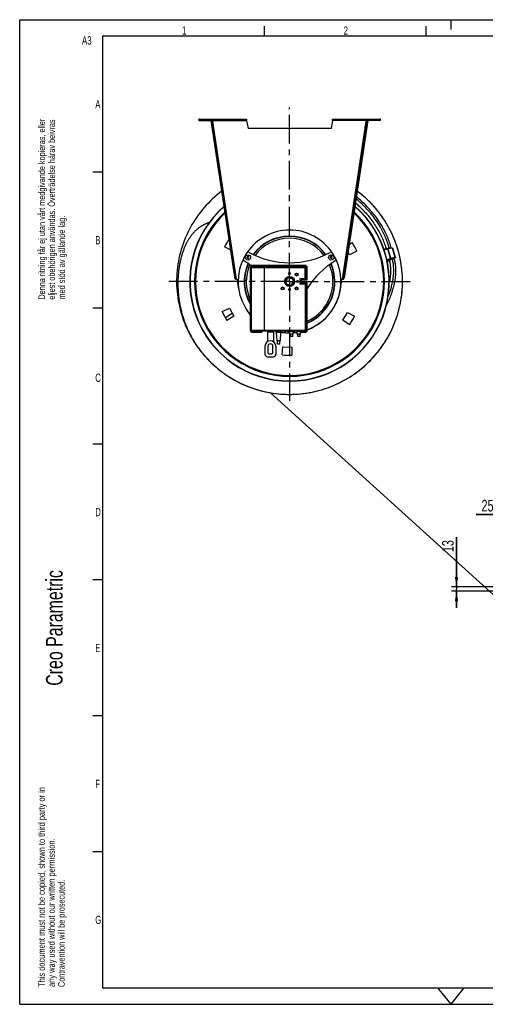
# Model space of a CAD drawing. Extents: x 0 to 420, y 0 to 297.
# Tile 1 of 15: x 0 to 140, y 0 to 297. Entities that reach past the tile are written whole.
import ezdxf

# ---------------------------------------------------------------- set-up
doc = ezdxf.new("R2010")
doc.units = 0
doc.header["$LTSCALE"] = 23.1
doc.linetypes.add('CENTER', pattern=[0.6, 0.375, -0.075, 0.075, -0.075])
doc.layers.get('0').update_dxf_attribs({"linetype": 'CONTINUOUS'})
for name, color, linetype in [('110528_DXF_CONTINUOUS_LINE', 7, 'CONTINUOUS'), ('110536_DXF_CONTINUOUS_LINE', 7, 'CONTINUOUS'), ('110660_DXF_CONTINUOUS_LINE', 7, 'CONTINUOUS'), ('AG_HOSE_100_DXF_CONTINUOUS', 7, 'CONTINUOUS'), ('ASEM_65-100-75_DXF_DIMENSI', 7, 'CONTINUOUS'), ('ASEM_65-100-75_DXF_FORMAT', 7, 'CONTINUOUS'), ('ASEM_65_100_75_DXF_AXIS', 7, 'CONTINUOUS'), ('G_ASE_DUMMY_DXF_CONTINUOUS', 7, 'CONTINUOUS'), ('GUIDE_100_DXF_CONTINUOUS_L', 7, 'CONTINUOUS'), ('MOTOR_UNIT_DDXF_CONTINUOUS', 7, 'CONTINUOUS')]:
    doc.layers.add(name, color=color, linetype=linetype)
doc.styles.get("Standard").update_dxf_attribs({"font": 'txt', "width": 0.7})
doc.dimstyles.new('DIMSTYLE_3', dxfattribs={"dimtxt": 3.5, "dimasz": 3, "dimexe": 1.5, "dimexo": 1, "dimgap": 0.875, "dimtad": 1, "dimdec": 3, "dimlfac": 10, "dimtxsty": 'STANDARD', "dimblk": '_ARROW_FILLED', "dimblk1": '_ARROW_FILLED', "dimblk2": '_ARROW_FILLED', "dimcen": 0.09, "dimazin": 3, "dimtp": 0.2, "dimtm": 0.2, "dimtfac": 1, "dimtdec": 3, "dimtofl": 0, "dimtmove": 0, "dimatfit": 3, "dimtolj": 1})

# ---------------------------------------------------------------- blocks, each defined once
blk = doc.blocks.new('SQS_LAGTEXT_BL0', base_point=(7.49, 145.42))
at = {"layer": 'ASEM_65-100-75_DXF_FORMAT', "color": 7, "linetype": 'CONTINUOUS'}
for q in [(0, 14.98), (14.98, 0)]:
    blk.add_line((0, 0), q, dxfattribs=at)
for s, height, width, p in [('Denna ritning får ej utan vårt medgivande kopieras, eller', 1.9979, 0.687469, (7.64, 212.55)), ('eljest obehörigen användas. Överträdelse härav beivras', 1.9979, 0.686067, (10.63, 212.55)), ('med stöd av gällande lag.', 1.9979, 0.696, (13.63, 212.55)), ('Creo Parametric', 4.9947, 0.71746, (12.92, 96.09)), ('This document must not be copied, shown to third party or in', 1.9979, 0.704762, (7.58, 5.22)), ('any way used without our written permission.', 1.9979, 0.705628, (10.58, 5.22)), ('Contravention will be prosecuted.', 1.9979, 0.684704, (13.57, 5.22))]:
    blk.add_text(s, height=height, rotation=90, dxfattribs=dict(at, width=width)).set_placement(p)
blk = doc.blocks.new('_ARROW_FILLED')
at = {"color": 0, "linetype": 'BYBLOCK'}
blk.add_solid([(0, 0), (-1, 0.167), (-1, -0.167)], dxfattribs=at)
blk = doc.blocks.new('*D4')
at = {"layer": 'ASEM_65-100-75_DXF_DIMENSI', "color": 2, "linetype": 'CONTINUOUS'}
for p, q in [((146.66, 126.23), (146.66, 149.29)), ((149.16, 126.23), (149.16, 149.29)), ((146.66, 147.79), (137.58, 147.79)), ((137.58, 147.79), (147.91, 147.79)), ((154.16, 147.79), (147.91, 147.79)), ((149.16, 147.79), (154.16, 147.79))]:
    blk.add_line(p, q, dxfattribs=at)
at = {"layer": 'ASEM_65-100-75_DXF_DIMENSI', "color": 2, "linetype": 'CONTINUOUS', "xscale": 3, "yscale": 3, "zscale": 3}
blk.add_blockref('_ARROW_FILLED', (146.66, 147.79), dxfattribs=at)
at = {"layer": 'ASEM_65-100-75_DXF_DIMENSI', "color": 2, "linetype": 'CONTINUOUS', "xscale": 3, "yscale": 3, "zscale": 3, "rotation": 180}
blk.add_blockref('_ARROW_FILLED', (149.16, 147.79), dxfattribs=at)
at = {"layer": 'ASEM_65-100-75_DXF_DIMENSI', "color": 2, "linetype": 'CONTINUOUS', "insert": (142.83, 152.16), "char_height": 3.5, "width": 7.875, "attachment_point": 3}
blk.add_mtext('25', dxfattribs=at)
blk = doc.blocks.new('*D5')
at = {"layer": 'ASEM_65-100-75_DXF_DIMENSI', "color": 2, "linetype": 'CONTINUOUS'}
for p, q in [((131.66, 125.88), (131.66, 140.88)), ((131.66, 140.88), (131.66, 125.23)), ((146.31, 125.88), (130.16, 125.88)), ((131.66, 119.58), (131.66, 125.23)), ((146.31, 124.58), (130.16, 124.58)), ((131.66, 124.58), (131.66, 119.58))]:
    blk.add_line(p, q, dxfattribs=at)
at = {"layer": 'ASEM_65-100-75_DXF_DIMENSI', "color": 2, "linetype": 'CONTINUOUS', "xscale": 3, "yscale": 3, "zscale": 3}
for p, rotation in [((131.66, 125.88), 270), ((131.66, 124.58), 90)]:
    blk.add_blockref('_ARROW_FILLED', p, dxfattribs=dict(at, rotation=rotation))
at = {"layer": 'ASEM_65-100-75_DXF_DIMENSI', "color": 2, "linetype": 'CONTINUOUS', "insert": (127.29, 136.38), "char_height": 3.5, "width": 6.75, "attachment_point": 1, "rotation": 90}
blk.add_mtext('13', dxfattribs=at)

msp = doc.modelspace()

# ---------------------------------------------------------------- linework, layer by layer
at = {"layer": '110528_DXF_CONTINUOUS_LINE', "color": 9, "linetype": 'CONTINUOUS'}
for p, q in [((107.82575, 232.11482), (107.89197, 232.15003)), ((54.8489, 203.94652), (54.78268, 203.91131))]:
    msp.add_line(p, q, dxfattribs=at)
at = {"layer": '110528_DXF_CONTINUOUS_LINE', "color": 3, "linetype": 'CONTINUOUS'}
for p, q in [((99.30248, 229.21735), (100.23401, 229.77707)), ((63.63701, 227.45781), (61.7163, 228.52248)), ((99.42856, 226.09589), (98.96412, 226.96937)), ((101.64242, 227.12823), (99.42856, 226.09589)), ((61.03223, 208.93311), (63.24609, 209.96546)), ((63.24609, 209.96546), (64.53447, 207.54237)), ((97.36762, 206.39581), (98.82189, 208.72312)), ((98.82189, 208.72312), (100.95835, 207.53886)), ((64.53447, 207.54237), (62.44064, 206.28427)), ((99.36859, 204.99472), (97.36762, 206.39581)), ((79.06349, 195.89716), (79.27639, 198.3306)), ((79.27639, 198.3306), (82.01903, 198.23482)), ((82.01903, 198.23482), (82.06166, 195.79246))]:
    msp.add_line(p, q, dxfattribs=at)
at = {"layer": '110528_DXF_CONTINUOUS_LINE', "color": 7, "linetype": 'CONTINUOUS'}
msp.add_arc((81.33733, 218.03067), 30.075, 130.9272188, 49.0727019, dxfattribs=at)
at = {"layer": '110528_DXF_CONTINUOUS_LINE', "color": 3, "linetype": 'CONTINUOUS'}
for radius, start, end in [(30, 131.0178646, 48.9819905), (22.25, 144.9125493, 151.8655687), (22.25, 24.1344313, 31.8655687), (22.25, 204.1344313, 211.8655687), (22.25, 324.1344313, 331.8655687), (22.25, 264.1344313, 271.8655687)]:
    msp.add_arc((81.33733, 218.03067), radius, start, end, dxfattribs=at)
at = {"layer": '110528_DXF_CONTINUOUS_LINE', "color": 9, "linetype": 'CONTINUOUS'}
for radius, start, end in [(28.61603, 132.7981077, 47.2023559), (28.36603, 133.1426079, 46.8576139)]:
    msp.add_arc((81.33733, 218.03067), radius, start, end, dxfattribs=at)
at = {"layer": '110536_DXF_CONTINUOUS_LINE', "color": 9, "linetype": 'CONTINUOUS'}
for p, q in [((54.11067, 266.63067), (54.11067, 267.03067)), ((58.14528, 266.63067), (68.399, 266.63067)), ((65.35859, 218.70754), (58.20263, 266.24968)), ((104.52937, 266.63067), (94.27565, 266.63067)), ((97.31606, 218.70754), (104.47202, 266.24968)), ((108.56398, 266.63067), (108.56398, 267.03067)), ((64.03621, 224.80566), (64.23398, 224.83543)), ((98.63844, 224.80566), (98.44067, 224.83543)), ((64.4189, 222.26315), (64.61667, 222.29292)), ((98.25575, 222.26315), (98.05798, 222.29292)), ((64.88513, 219.16569), (65.0829, 219.19546)), ((64.88529, 219.16461), (65.08306, 219.19438)), ((97.78936, 219.16461), (97.59159, 219.19438)), ((97.78952, 219.16569), (97.59175, 219.19546))]:
    msp.add_line(p, q, dxfattribs=at)
at = {"layer": '110536_DXF_CONTINUOUS_LINE', "color": 3, "linetype": 'CONTINUOUS'}
for p, q in [((54.11067, 267.03067), (68.32598, 267.03067)), ((54.11067, 266.63067), (57.96067, 266.63067)), ((64.94547, 218.76479), (57.74755, 266.58568)), ((94.34867, 267.03067), (108.56398, 267.03067)), ((104.92711, 266.58568), (97.78952, 219.16569)), ((108.56398, 266.63067), (104.71398, 266.63067)), ((97.72918, 218.76479), (97.78952, 219.16569))]:
    msp.add_line(p, q, dxfattribs=at)
at = {"layer": '110536_DXF_CONTINUOUS_LINE', "color": 7, "linetype": 'CONTINUOUS'}
for p, q in [((54.11067, 266.83067), (68.32598, 266.83067)), ((57.74755, 266.58568), (57.94532, 266.61545)), ((65.14324, 218.79456), (57.94532, 266.61545)), ((57.96067, 266.63067), (57.96067, 266.83067)), ((58.00485, 266.21991), (58.20263, 266.24968)), ((58.14528, 266.63067), (58.20263, 266.24968)), ((65.13202, 267.03067), (65.13202, 266.83067)), ((68.13202, 267.03067), (68.13202, 266.83067)), ((68.32598, 267.03067), (68.32598, 266.83067)), ((68.399, 266.63067), (68.83733, 264.14483)), ((94.27565, 266.63067), (93.83733, 264.14483)), ((94.34867, 267.03067), (94.34867, 266.83067)), ((94.34867, 266.83067), (108.56398, 266.83067)), ((94.54263, 267.03067), (94.54263, 266.83067)), ((97.54263, 267.03067), (97.54263, 266.83067)), ((97.59175, 219.19546), (104.72933, 266.61545)), ((104.52937, 266.63067), (104.47202, 266.24968)), ((104.6698, 266.21991), (104.47202, 266.24968)), ((104.71398, 266.63067), (104.71398, 266.83067)), ((104.92711, 266.58568), (104.72933, 266.61545)), ((93.83733, 264.14483), (68.83733, 264.14483)), ((64.94547, 218.76479), (65.14324, 218.79456)), ((66.00998, 215.72362), (65.55836, 218.72407)), ((96.66467, 215.72362), (97.11629, 218.72407)), ((97.53141, 218.79456), (97.59175, 219.19546)), ((97.72918, 218.76479), (97.53141, 218.79456))]:
    msp.add_line(p, q, dxfattribs=at)
at = {"layer": '110536_DXF_CONTINUOUS_LINE', "color": 3, "linetype": 'CONTINUOUS'}
for centre, start, end in [((54.11067, 266.83067), 90, 270), ((108.56398, 266.83067), 270, 90)]:
    msp.add_arc(centre, 0.2, start, end, dxfattribs=at)
at = {"layer": '110536_DXF_CONTINUOUS_LINE', "color": 7, "linetype": 'CONTINUOUS'}
for centre, radius, start, end in [((65.33509, 220.20736), 1.5, 270.8975556, 278.5598113), ((97.33956, 220.20736), 1.5, 261.4401887, 269.1024444), ((81.33733, 218.03067), 15.5, 188.5598113, 189.3073778), ((81.33733, 218.03067), 15.5, 330.164993, 351.4401887), ((81.33733, 218.03067), 15.5, 290.1137849, 329.7289743), ((81.33733, 218.03067), 15.5, 260.5232272, 266.1217635), ((81.33733, 218.03067), 15.5, 267.1400318, 268.1613179), ((81.33733, 218.03067), 15.5, 269.2637904, 270.4805566), ((81.33733, 218.03067), 15.5, 274.1809945, 278.6458781)]:
    msp.add_arc(centre, radius, start, end, dxfattribs=at)
for points, knots in [([(58.08507, 266.83067), (58.09221, 266.83067), (58.10595, 266.80593), (58.11699, 266.76685), (58.13158, 266.70306), (58.14039, 266.65621), (58.14528, 266.63067)], [0, 0, 0, 0, 0.10102656, 0.317593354, 0.631910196, 1, 1, 1, 1]), ([(68.399, 266.63067), (68.39307, 266.65622), (68.38236, 266.70335), (68.36464, 266.76665), (68.35098, 266.80766), (68.3339, 266.83067), (68.32598, 266.83067)], [0, 0, 0, 0, 0.362762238, 0.67352206, 0.890403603, 1, 1, 1, 1]), ([(94.27565, 266.63067), (94.28158, 266.65622), (94.2923, 266.70335), (94.31001, 266.76665), (94.32367, 266.80766), (94.34075, 266.83067), (94.34867, 266.83067)], [0, 0, 0, 0, 0.362762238, 0.67352206, 0.890403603, 1, 1, 1, 1]), ([(104.58958, 266.83067), (104.58244, 266.83067), (104.5687, 266.80593), (104.55766, 266.76685), (104.54307, 266.70306), (104.53426, 266.65621), (104.52937, 266.63067)], [0, 0, 0, 0, 0.10102656, 0.317593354, 0.631910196, 1, 1, 1, 1]), ([(65.35859, 218.70754), (65.33124, 218.70826), (65.28037, 218.71181), (65.21338, 218.72592), (65.16208, 218.75062), (65.14533, 218.78067), (65.14324, 218.79456)], [0, 0, 0, 0, 0.331658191, 0.615530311, 0.82972973, 1, 1, 1, 1]), ([(97.31606, 218.70754), (97.34341, 218.70826), (97.39428, 218.71181), (97.46127, 218.72592), (97.51257, 218.75062), (97.52932, 218.78067), (97.53141, 218.79456)], [0, 0, 0, 0, 0.331658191, 0.615530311, 0.82972973, 1, 1, 1, 1])]:
    msp.add_open_spline(points, degree=3, knots=knots, dxfattribs=at)
at = {"layer": '110536_DXF_CONTINUOUS_LINE', "color": 3, "linetype": 'CONTINUOUS'}
for points, knots in [([(68.399, 266.63067), (68.39307, 266.68171), (68.38214, 266.77606), (68.36722, 266.88728), (68.35478, 266.95906), (68.3456, 266.99647), (68.3387, 267.01877), (68.32995, 267.03067), (68.32598, 267.03067)], [0, 0, 0, 0, 0.37570868, 0.695091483, 0.818353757, 0.911146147, 0.970916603, 1, 1, 1, 1]), ([(94.27565, 266.63067), (94.28158, 266.68171), (94.29251, 266.77606), (94.30743, 266.88728), (94.31987, 266.95906), (94.32905, 266.99647), (94.33595, 267.01877), (94.3447, 267.03067), (94.34867, 267.03067)], [0, 0, 0, 0, 0.37570868, 0.695091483, 0.818353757, 0.911146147, 0.970916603, 1, 1, 1, 1]), ([(65.35859, 218.70754), (65.30671, 218.70438), (65.21062, 218.70069), (65.09704, 218.70364), (65.0228, 218.71445), (64.98375, 218.72564), (64.95602, 218.74091), (64.94661, 218.75724), (64.94547, 218.76479)], [0, 0, 0, 0, 0.360165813, 0.666149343, 0.785569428, 0.878759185, 0.94710206, 1, 1, 1, 1]), ([(97.31606, 218.70754), (97.36794, 218.70438), (97.46403, 218.70069), (97.57761, 218.70364), (97.65185, 218.71445), (97.6909, 218.72564), (97.71863, 218.74091), (97.72805, 218.75724), (97.72918, 218.76479)], [0, 0, 0, 0, 0.360165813, 0.666149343, 0.785569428, 0.878759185, 0.94710206, 1, 1, 1, 1])]:
    msp.add_open_spline(points, degree=3, knots=knots, dxfattribs=at)
at = {"layer": '110660_DXF_CONTINUOUS_LINE', "color": 7, "linetype": 'CONTINUOUS'}
for p, q in [((109.78847, 227.77691), (110.79179, 228.05352)), ((110.85198, 227.83516), (110.79179, 228.05349)), ((110.93865, 227.85906), (110.85198, 227.83516)), ((112.37005, 228.09045), (111.07679, 227.8901)), ((113.22283, 225.21759), (112.43088, 228.09023)), ((111.52424, 224.5518), (110.74321, 224.33648)), ((111.3853, 224.39335), (110.76689, 224.22286)), ((110.7861, 224.13064), (111.40933, 224.30246)), ((111.7306, 224.98642), (111.64394, 224.96252)), ((111.73478, 224.63301), (111.64394, 224.96252)), ((113.16201, 225.21781), (111.86874, 225.01746)), ((112.86146, 225.06116), (113.17071, 225.18623))]:
    msp.add_line(p, q, dxfattribs=at)
at = {"layer": '110660_DXF_CONTINUOUS_LINE', "color": 9, "linetype": 'CONTINUOUS'}
for p, q in [((109.84512, 227.6091), (110.83878, 227.88304)), ((111.73368, 224.97525), (110.93865, 227.85906)), ((111.86874, 225.01746), (111.07679, 227.8901)), ((113.16201, 225.21781), (112.37005, 228.09045)), ((110.6751, 224.64391), (111.65714, 224.91465)), ((110.72412, 224.42733), (111.71609, 224.7008)), ((110.78583, 224.13196), (111.40898, 224.30376)), ((111.80275, 224.99077), (111.86874, 225.01746)), ((112.84691, 225.11395), (112.83671, 225.15095)), ((113.09602, 225.19112), (113.16201, 225.21781)), ((113.10037, 225.17533), (113.09602, 225.19112)), ((113.10037, 225.17533), (113.17071, 225.18623))]:
    msp.add_line(p, q, dxfattribs=at)
at = {"layer": '110660_DXF_CONTINUOUS_LINE', "color": 3, "linetype": 'CONTINUOUS'}
for p, q in [((111.35944, 224.48925), (110.74659, 224.32029)), ((111.73368, 224.97525), (111.64702, 224.95136)), ((113.09602, 225.19112), (111.80275, 224.99077)), ((112.85711, 225.07695), (113.10037, 225.17533))]:
    msp.add_line(p, q, dxfattribs=at)
msp.add_arc((112.98906, 225.4506), 0.29692, 292.0170882, 292.4133499, dxfattribs=at)
at = {"layer": '110660_DXF_CONTINUOUS_LINE', "color": 7, "linetype": 'CONTINUOUS'}
for points, knots in [([(110.93865, 227.85906), (110.95118, 227.86251), (110.99683, 227.8745), (111.04299, 227.88487), (111.07679, 227.8901)], [0, 0, 0, 0, 0.275448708, 1, 1, 1, 1]), ([(112.37005, 228.09045), (112.38455, 228.0927), (112.40389, 228.09497), (112.42347, 228.09473), (112.43035, 228.09214), (112.43088, 228.09023)], [0, 0, 0, 0, 0.708411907, 0.904468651, 1, 1, 1, 1]), ([(111.52424, 224.5518), (111.53938, 224.55842), (111.60872, 224.58761), (111.67935, 224.61367), (111.73478, 224.63301)], [0, 0, 0, 0, 0.219647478, 1, 1, 1, 1]), ([(111.7306, 224.98642), (111.74314, 224.98987), (111.78879, 225.00186), (111.83494, 225.01223), (111.86874, 225.01746)], [0, 0, 0, 0, 0.275448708, 1, 1, 1, 1]), ([(113.16201, 225.21781), (113.1765, 225.22005), (113.19585, 225.22233), (113.21543, 225.22209), (113.22231, 225.21949), (113.22283, 225.21759)], [0, 0, 0, 0, 0.708411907, 0.904468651, 1, 1, 1, 1]), ([(113.22283, 225.21759), (113.22336, 225.21568), (113.21878, 225.20993), (113.20209, 225.19969), (113.18431, 225.19173), (113.17071, 225.18623)], [0, 0, 0, 0, 0.095531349, 0.291588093, 1, 1, 1, 1])]:
    msp.add_open_spline(points, degree=3, knots=knots, dxfattribs=at)
at = {"layer": '110660_DXF_CONTINUOUS_LINE', "color": 9, "linetype": 'CONTINUOUS'}
for points, knots in [([(112.05105, 224.99066), (112.01749, 224.98141), (111.88911, 224.94495), (111.76174, 224.90484), (111.66861, 224.87233)], [0, 0, 0, 0, 0.260866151, 1, 1, 1, 1]), ([(112.8469, 225.11395), (112.8448, 225.12157), (112.81726, 225.13196), (112.77084, 225.13248), (112.69444, 225.12813), (112.59664, 225.11442), (112.47799, 225.09336), (112.2933, 225.05417), (112.14946, 225.01779), (112.05105, 224.99066)], [0, 0, 0, 0, 0.029110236, 0.088889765, 0.181686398, 0.304945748, 0.454334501, 0.624333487, 1, 1, 1, 1])]:
    msp.add_open_spline(points, degree=3, knots=knots, dxfattribs=at)
at = {"layer": '110660_DXF_CONTINUOUS_LINE', "color": 3, "linetype": 'CONTINUOUS'}
for points, knots in [([(111.73368, 224.97525), (111.73995, 224.97698), (111.76277, 224.98297), (111.78585, 224.98816), (111.80275, 224.99077)], [0, 0, 0, 0, 0.275448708, 1, 1, 1, 1]), ([(113.09602, 225.19112), (113.10326, 225.19224), (113.11294, 225.19338), (113.12273, 225.19326), (113.12617, 225.19196), (113.12643, 225.19101)], [0, 0, 0, 0, 0.708370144, 0.904496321, 1, 1, 1, 1]), ([(113.12643, 225.19101), (113.12716, 225.18836), (113.11525, 225.18212), (113.10859, 225.17871), (113.10227, 225.17611)], [0, 0, 0, 0, 0.286872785, 1, 1, 1, 1])]:
    msp.add_open_spline(points, degree=3, knots=knots, dxfattribs=at)
at = {"layer": 'AG_HOSE_100_DXF_CONTINUOUS', "color": 7, "linetype": 'CONTINUOUS'}
for p, q in [((102.87095, 244.40577), (102.80022, 244.46368)), ((102.8715, 244.40645), (102.80061, 244.46417)), ((103.02331, 244.28176), (102.93894, 244.35043)), ((103.02331, 244.28176), (102.93933, 244.35091)), ((103.06038, 244.25068), (102.97221, 244.32287)), ((103.06059, 244.25093), (103.02332, 244.28177)), ((103.18553, 244.14575), (103.14759, 244.17756)), ((103.22115, 244.11708), (103.1481, 244.17817)), ((103.22065, 244.11647), (103.18357, 244.14775)), ((103.32785, 244.02712), (103.28743, 244.0608)), ((103.36303, 243.99736), (103.28766, 244.06106)), ((103.36281, 243.9971), (103.32106, 244.0321)), ((103.39802, 243.96687), (103.32733, 244.0265)), ((103.39842, 243.96734), (103.35415, 244.00492)), ((103.62869, 243.76853), (103.5606, 243.82769)), ((103.62926, 243.76919), (103.561, 243.82816)), ((103.69926, 243.70757), (103.62869, 243.76852)), ((103.66572, 243.73704), (103.62885, 243.7687)), ((103.69965, 243.70803), (103.62925, 243.76917)), ((55.85935, 240.61994), (55.79598, 240.54827)), ((55.86, 240.61936), (55.79642, 240.54788)), ((58.0819, 193.15925), (58.11375, 193.12951)), ((58.08193, 193.15929), (58.08656, 193.1549)), ((58.84659, 192.46573), (58.89576, 192.42256)), ((58.84674, 192.4659), (58.89614, 192.42299))]:
    msp.add_line(p, q, dxfattribs=at)
at = {"layer": 'AG_HOSE_100_DXF_CONTINUOUS', "color": 4, "linetype": 'CONTINUOUS'}
msp.add_line((75.6149, 184.46503), (247.16244, 28.75383), dxfattribs=at)
at = {"layer": 'AG_HOSE_100_DXF_CONTINUOUS', "color": 7, "linetype": 'CONTINUOUS'}
for points in [[(57.08757, 235.81819), (57.05421, 235.80688), (56.89361, 235.74987), (56.73505, 235.69104), (56.57844, 235.6304), (56.42406, 235.56808), (56.27136, 235.50389), (56.12036, 235.43784), (55.97123, 235.37004), (55.82362, 235.30036), (55.67759, 235.22884), (55.53325, 235.15553), (55.3903, 235.08029), (55.2488, 235.00316), (55.10885, 234.92422), (54.97021, 234.84335), (54.83294, 234.7606), (54.69713, 234.67601), (54.56255, 234.58944), (54.42927, 234.50092), (54.29735, 234.41051), (54.16658, 234.31805), (54.037, 234.22358), (53.90869, 234.12717), (53.78149, 234.02866), (53.65544, 233.92808), (53.53063, 233.82547), (53.40689, 233.7207), (53.28426, 233.61379), (53.16281, 233.5048), (53.04237, 233.39355), (52.92301, 233.28009), (52.8048, 233.16444), (52.68755, 233.0464), (52.57135, 232.92602), (52.4562, 232.80329), (52.34186, 232.67792), (52.22839, 232.54993), (52.11585, 232.41934), (52.00403, 232.28583), (51.89299, 232.14941), (51.78277, 232.01008), (51.67313, 231.86746), (51.56418, 231.72159), (51.45597, 231.57246), (51.34824, 231.41964), (51.24112, 231.26318), (51.1347, 231.10312), (51.02874, 230.939), (50.92327, 230.77075), (50.81835, 230.59833), (50.71376, 230.42125), (50.6095, 230.23929), (50.50571, 230.05251), (50.40243, 229.86084), (50.29966, 229.66409), (50.19752, 229.46226), (50.09624, 229.25561), (49.99584, 229.04402), (49.89639, 228.82742), (49.79809, 228.60611), (49.70101, 228.38003), (49.60517, 228.14907), (49.51074, 227.91351), (49.41779, 227.67327), (49.32636, 227.42828), (49.23665, 227.17888), (49.1487, 226.92502), (49.06255, 226.66661), (48.97833, 226.40395), (48.89614, 226.13714), (48.81595, 225.86598), (48.73781, 225.59033), (48.66178, 225.31019), (48.58792, 225.02547), (48.51622, 224.73588), (48.44675, 224.44134), (48.37959, 224.14183), (48.31478, 223.83712), (48.25238, 223.52698), (48.19252, 223.21154), (48.13537, 222.89117), (48.08102, 222.5657), (48.02957, 222.23523), (47.98122, 221.9005), (47.93607, 221.56154), (47.8942, 221.21832), (47.85578, 220.87159), (47.82087, 220.52139), (47.78954, 220.16773), (47.76192, 219.81131), (47.73806, 219.4522), (47.718, 219.0904), (47.70184, 218.72663), (47.68961, 218.36093), (47.68135, 217.99337), (47.67711, 217.62461), (47.67691, 217.25474), (47.68075, 216.88381), (47.68865, 216.51247), (47.69849, 216.19876)], [(47.69849, 216.19856), (47.71548, 215.79321), (47.73571, 215.41434), (47.76016, 215.03544), (47.78881, 214.65667), (47.82167, 214.27811), (47.85871, 213.89984), (47.89993, 213.522), (47.94533, 213.14467), (47.99489, 212.76793), (48.04859, 212.39195), (48.10642, 212.01681), (48.16835, 211.64257), (48.23437, 211.2694), (48.30445, 210.89738), (48.37857, 210.52657), (48.45669, 210.15713), (48.53878, 209.78914), (48.62483, 209.42265), (48.7148, 209.05772), (48.80866, 208.69443), (48.90639, 208.33283), (49.00798, 207.97293), (49.11338, 207.61481), (49.22258, 207.25853), (49.33555, 206.90409), (49.45227, 206.55156), (49.5727, 206.20099), (49.69683, 205.85236), (49.82463, 205.50574), (49.95606, 205.16119), (50.09115, 204.81864), (50.22984, 204.47816), (50.37211, 204.1398), (50.51798, 203.80349), (50.6674, 203.4693), (50.82036, 203.13727), (50.97686, 202.80735), (51.13687, 202.47958), (51.30035, 202.15402), (51.46734, 201.8306), (51.63781, 201.50936), (51.81172, 201.19035), (51.98911, 200.8735), (52.16995, 200.55885), (52.35421, 200.24644), (52.54192, 199.93622), (52.73306, 199.62822), (52.92759, 199.32248), (53.12555, 199.01894), (53.32692, 198.71765), (53.53167, 198.41863), (53.73986, 198.12182), (53.95147, 197.82723), (54.16648, 197.53492), (54.38495, 197.2448), (54.60685, 196.95689), (54.83218, 196.67125), (55.06099, 196.38779), (55.29326, 196.10655), (55.52899, 195.82757), (55.76824, 195.55077), (56.011, 195.27619), (56.25726, 195.00387), (56.50708, 194.73375), (56.76045, 194.46586), (57.01736, 194.20024), (57.27787, 193.93683), (57.54198, 193.67566), (57.80967, 193.41678), (58.08101, 193.16014), (58.35604, 192.90574), (58.6347, 192.65365), (58.89573, 192.42252)]]:
    msp.add_lwpolyline(points, dxfattribs=at)
for centre, radius, start, end in [((81.31047, 217.99827), 34.09199, 49.7726681, 53.2179763), ((81.34778, 218.04442), 34.03273, 50.621909, 51.1076047), ((81.38529, 218.08874), 33.97468, 50.9253879, 51.1098994), ((81.37727, 218.0789), 33.98737, 50.5506325, 50.7712434), ((81.32245, 218.01464), 34.07178, 49.8587344, 50.4378239), ((81.3428, 218.03838), 34.04055, 50.1658043, 50.4387802), ((81.36849, 218.06827), 34.00117, 50.0880451, 50.35856), ((81.33631, 218.03061), 34.05068, 49.7848472, 50.0824781), ((81.36257, 218.0612), 34.01038, 49.7712016, 50.0063136), ((81.30791, 217.99515), 34.09602, 49.1061143, 49.7727598), ((81.31603, 218.00703), 34.08174, 49.4235557, 49.7702887), ((81.32995, 218.02311), 34.06051, 49.3355356, 49.6931933), ((81.35568, 218.05308), 34.02104, 49.2549835, 49.6154191), ((81.31358, 218.00417), 34.0855, 49.1033998, 49.4235564), ((81.32617, 218.0187), 34.06632, 49.103404, 49.3355393), ((81.35019, 218.04672), 34.02943, 48.871685, 49.1030894), ((81.24341, 218.11297), 33.92513, 138.5995329, 138.770428), ((81.32402, 218.0161), 34.03027, 224.8880057, 225.0908661), ((81.32004, 218.0121), 34.02463, 225.0908606, 225.4905126), ((81.31375, 218.0057), 34.01566, 225.4905122, 225.8906247), ((81.30721, 217.99896), 34.00626, 225.8906286, 226.201862), ((81.29625, 217.9875), 33.99041, 226.2018297, 226.9240153), ((81.31462, 218.00587), 34.01637, 226.7344575, 227.2865804), ((81.30138, 217.99312), 33.99801, 226.9976008, 227.6859618), ((81.30781, 217.99851), 34.00635, 227.2865977, 227.4856351), ((81.29797, 217.98774), 33.99176, 227.4855958, 228.237498), ((81.31563, 218.00873), 34.01915, 227.6859134, 227.9063075), ((81.32721, 218.02157), 34.03644, 227.9063389, 228.498886), ((81.28953, 217.97833), 33.97912, 228.2375498, 228.3697966), ((81.29793, 217.9878), 33.99178, 228.3698145, 228.7727486), ((81.33678, 218.03236), 34.05087, 228.4988558, 228.6628912), ((81.32089, 218.01195), 34.02509, 228.7704677, 229.4390023)]:
    msp.add_arc(centre, radius, start, end, dxfattribs=at)
for points, knots in [([(60.95089, 245.30324), (59.00881, 243.85138), (55.42412, 240.52037), (51.24043, 234.5046), (48.42719, 227.73525), (47.11742, 220.523), (47.36784, 213.1984), (48.87198, 207.27199), (50.80483, 202.81221), (52.60544, 199.63755), (54.73415, 196.6739), (56.35716, 194.86034), (57.214, 194.00014)], [0, 0, 0, 0, 0.124955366, 0.249910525, 0.374865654, 0.499820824, 0.624775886, 0.749731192, 0.812298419, 0.874865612, 0.937432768, 1, 1, 1, 1]), ([(59.19583, 192.16261), (60.04046, 191.43967), (61.80181, 190.07563), (64.6303, 188.29869), (67.61957, 186.80664), (71.77671, 185.21806), (77.23569, 184.00779), (82.82585, 183.88605), (87.24148, 184.44112), (90.49956, 185.17998), (93.66978, 186.234), (97.73518, 188.04436), (102.45595, 191.04237), (107.30628, 195.67132), (111.16327, 201.1555), (113.42687, 206.26919), (114.61319, 210.55843), (115.18457, 213.85005), (115.43124, 217.18174), (115.32422, 221.63084), (114.37327, 227.14085), (112.36574, 232.35957), (110.17706, 236.2345), (108.25764, 238.96905), (106.0802, 241.50215), (104.46963, 243.0413), (103.62921, 243.76913)], [0, 0, 0, 0, 0.031268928, 0.062537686, 0.093806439, 0.125075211, 0.18753771, 0.250000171, 0.281268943, 0.31253769, 0.343806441, 0.375075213, 0.437537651, 0.500000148, 0.562462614, 0.624925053, 0.656193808, 0.687462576, 0.718731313, 0.750000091, 0.812462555, 0.87492498, 0.906193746, 0.937462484, 0.968731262, 1, 1, 1, 1]), ([(59.80517, 191.65339), (60.65923, 190.95613), (62.4364, 189.64381), (65.27955, 187.94402), (68.27481, 186.52802), (72.42869, 185.03715), (77.86395, 183.94168), (83.40844, 183.9184), (87.77768, 184.54086), (90.99688, 185.32357), (94.12479, 186.41542), (98.13109, 188.26649), (102.77378, 191.29899), (107.53228, 195.94207), (111.30516, 201.41632), (113.50989, 206.50447), (114.65817, 210.76574), (115.20569, 214.03319), (115.43393, 217.33829), (115.30927, 221.7499), (114.35013, 227.21081), (112.35243, 232.38295), (110.18177, 236.22557), (108.27994, 238.93844), (106.12474, 241.45396), (104.53107, 242.98392), (103.69965, 243.70803)], [0, 0, 0, 0, 0.031268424, 0.06253689, 0.093805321, 0.12507378, 0.187536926, 0.25000013, 0.281268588, 0.312537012, 0.343805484, 0.375073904, 0.437537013, 0.500000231, 0.562463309, 0.624926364, 0.656194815, 0.687463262, 0.718731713, 0.750000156, 0.812463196, 0.874926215, 0.906194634, 0.937463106, 0.968731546, 1, 1, 1, 1])]:
    msp.add_open_spline(points, degree=3, knots=knots, dxfattribs=at)
at = {"layer": 'AG_HOSE_100_DXF_CONTINUOUS', "color": 9, "linetype": 'CONTINUOUS'}
msp.add_open_spline([(59.0497, 192.47411), (59.03162, 192.46249), (58.99853, 192.44277), (58.95103, 192.42007), (58.9093, 192.41063), (58.89573, 192.42252)], degree=3, knots=[0, 0, 0, 0, 0.386112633, 0.675846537, 1, 1, 1, 1], dxfattribs=at)
at = {"layer": 'ASEM_65-100-75_DXF_FORMAT', "color": 7, "linetype": 'CONTINUOUS'}
for p, q in [((-0.00158, -0.00152), (-0.00158, 296.99848)), ((-0.00158, 296.99848), (419.99842, 296.99848)), ((73.74842, 291.99848), (73.74842, 294.99848)), ((122.49842, 291.99848), (122.49842, 294.99848)), ((129.99842, 293.99848), (129.99842, 296.99848)), ((24.99842, 291.99848), (24.99842, 4.99848)), ((414.99842, 291.99848), (24.99842, 291.99848)), ((24.99842, 250.99848), (21.99842, 250.99848)), ((24.99842, 209.99848), (21.99842, 209.99848)), ((24.99842, 168.99848), (21.99842, 168.99848)), ((24.99842, 127.99848), (21.99842, 127.99848)), ((24.99842, 86.99848), (21.99842, 86.99848)), ((24.99842, 45.99848), (21.99842, 45.99848)), ((24.99842, 4.99848), (414.99842, 4.99848)), ((129.99842, -0.00152), (126.00182, 4.99848)), ((129.99842, -0.00152), (133.99502, 4.99848)), ((-0.00158, -0.00152), (419.99842, -0.00152))]:
    msp.add_line(p, q, dxfattribs=at)
at = {"layer": 'ASEM_65_100_75_DXF_AXIS', "color": 7, "linetype": 'CENTER'}
for q in [(81.33733, 270.49534), (44.03974, 218.03067), (81.33733, 182.05743), (118.15554, 218.03067)]:
    msp.add_line((81.33733, 218.03067), q, dxfattribs=at)
at = {"layer": 'G_ASE_DUMMY_DXF_CONTINUOUS', "color": 7, "linetype": 'CONTINUOUS'}
msp.add_line((64.07802, 208.40082), (61.9963, 207.03245), dxfattribs=at)
at = {"layer": 'GUIDE_100_DXF_CONTINUOUS_L', "color": 9, "linetype": 'CONTINUOUS'}
for p, q in [((111.4559, 227.94883), (111.3988, 228.15594)), ((112.32415, 224.79946), (112.25221, 225.0604))]:
    msp.add_line(p, q, dxfattribs=at)
at = {"layer": 'GUIDE_100_DXF_CONTINUOUS_L', "color": 7, "linetype": 'CONTINUOUS'}
for p, q in [((112.0404, 228.03938), (111.98896, 228.22598)), ((111.35505, 224.50515), (111.37184, 224.44426)), ((112.9143, 224.8695), (112.83671, 225.15095))]:
    msp.add_line(p, q, dxfattribs=at)
for points in [[(111.98896, 228.22598), (111.88037, 228.60743), (111.75919, 229.00734), (111.62925, 229.411), (111.49032, 229.81845), (111.34228, 230.22937), (111.18516, 230.64313), (111.01883, 231.05956), (110.84316, 231.47851), (110.65824, 231.89934), (110.46399, 232.32189), (110.2603, 232.74598), (110.04731, 233.17102), (109.82498, 233.59682), (109.59324, 234.02322), (109.35222, 234.44971), (109.10191, 234.87608), (108.84228, 235.30217), (108.57348, 235.72748), (108.29552, 236.15181), (108.00839, 236.57496), (107.71227, 236.99647), (107.40712, 237.4162), (107.09303, 237.83386), (106.77041, 238.24873), (106.43925, 238.66069), (106.09968, 239.06944), (105.75239, 239.47405), (105.39749, 239.87433), (105.03508, 240.27008), (104.66592, 240.66042), (104.29016, 241.04519), (103.90795, 241.42421), (103.52008, 241.7967), (103.12674, 242.1625), (102.72808, 242.52148), (102.32491, 242.87293), (101.91743, 243.21675), (101.50583, 243.55284), (101.46508, 243.58502)], [(101.18726, 241.73923), (101.29409, 241.64901), (101.6768, 241.31514), (102.05529, 240.97411), (102.42879, 240.62655), (102.79714, 240.2726), (103.16015, 239.91242), (103.51704, 239.54676), (103.86769, 239.17579), (104.21194, 238.7997), (104.54906, 238.41933), (104.87895, 238.03486), (105.20149, 237.64651), (105.51602, 237.25518), (105.82242, 236.86114), (106.12068, 236.46456), (106.41039, 236.06611), (106.69146, 235.66609), (106.96392, 235.26464), (107.22758, 234.86222), (107.48244, 234.45904), (107.72847, 234.05531), (107.96552, 233.65151), (108.19361, 233.24785), (108.41278, 232.84452), (108.62288, 232.44207), (108.82399, 232.04064), (109.01615, 231.64045), (109.19924, 231.24211), (109.37336, 230.84578), (109.5386, 230.45163), (109.69488, 230.06034), (109.84233, 229.67204), (109.98108, 229.28689), (110.1111, 228.90557), (110.23251, 228.52842), (110.34555, 228.15536), (110.40491, 227.94686)], [(110.55112, 210.88965), (110.65009, 211.07527), (110.85387, 211.47369), (111.04809, 211.86973), (111.23352, 212.26433), (111.40914, 212.65462), (111.57465, 213.03897), (111.73085, 213.41834), (111.8785, 213.7937), (112.01775, 214.16479), (112.14882, 214.53139), (112.27233, 214.89461), (112.38849, 215.25447), (112.49735, 215.61057), (112.59926, 215.96347), (112.69436, 216.31314), (112.78271, 216.65929), (112.86449, 217.00208), (112.93978, 217.34138), (113.00867, 217.67708), (113.07131, 218.00928), (113.12778, 218.33791), (113.17817, 218.66284), (113.2226, 218.98421), (113.26115, 219.30193), (113.29391, 219.61591), (113.32098, 219.92629), (113.34244, 220.233), (113.35838, 220.53596), (113.36887, 220.83531), (113.37398, 221.13098), (113.37376, 221.4229), (113.36828, 221.71123), (113.35758, 221.99592), (113.34173, 222.2769), (113.32077, 222.55422), (113.29476, 222.82785), (113.26375, 223.09772), (113.22778, 223.36388), (113.18693, 223.62626), (113.14123, 223.88484), (113.09073, 224.13969), (113.03548, 224.39082), (112.97553, 224.63815), (112.9143, 224.8695)], [(111.37184, 224.44426), (111.42565, 224.24072), (111.47832, 224.0226), (111.52678, 223.80108), (111.57098, 223.57623), (111.6109, 223.34808), (111.64655, 223.11658), (111.67788, 222.88177), (111.70488, 222.64372), (111.7275, 222.40239), (111.74573, 222.15783), (111.75953, 221.91011), (111.76886, 221.65915), (111.77368, 221.40503), (111.77395, 221.14781), (111.76964, 220.88737), (111.76068, 220.62377), (111.74703, 220.35708), (111.72864, 220.08718), (111.70547, 219.81414), (111.67746, 219.53806), (111.64456, 219.25877), (111.6067, 218.97637), (111.56384, 218.69095), (111.51587, 218.40235), (111.46275, 218.11067), (111.41112, 217.84994)]]:
    msp.add_lwpolyline(points, dxfattribs=at)
at = {"layer": 'GUIDE_100_DXF_CONTINUOUS_L', "color": 9, "linetype": 'CONTINUOUS'}
msp.add_arc((112.21281, 222.97837), 1.7123, 113.0246428, 114.3817887, dxfattribs=at)
for points, knots in [([(111.3988, 228.15594), (110.5964, 231.06649), (108.53379, 235.22524), (104.74742, 239.9413), (102.54216, 242.02763), (101.3752, 242.98694)], [0, 0, 0, 0, 0.499717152, 0.749962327, 1, 1, 1, 1]), ([(110.81077, 227.9844), (110.8562, 228.00026), (111.05009, 228.06447), (111.24707, 228.11928), (111.3988, 228.15594)], [0, 0, 0, 0, 0.235646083, 1, 1, 1, 1]), ([(111.3988, 228.15594), (111.47521, 228.17441), (111.61359, 228.20521), (111.77714, 228.23306), (111.88106, 228.24368), (111.93483, 228.24418), (111.96897, 228.24168), (111.98733, 228.23188), (111.98896, 228.22598)], [0, 0, 0, 0, 0.391080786, 0.705459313, 0.823669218, 0.912054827, 0.969547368, 1, 1, 1, 1]), ([(111.08735, 213.6208), (111.44903, 214.49851), (111.91825, 215.84795), (112.37158, 217.69582), (112.86046, 220.50089), (112.82923, 222.96737), (112.32415, 224.79946)], [0, 0, 0, 0, 0.249755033, 0.374814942, 0.500011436, 1, 1, 1, 1]), ([(111.37184, 224.44426), (111.37028, 224.44992), (111.38008, 224.467), (111.4243, 224.49879), (111.47027, 224.52176), (111.50595, 224.53796)], [0, 0, 0, 0, 0.104958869, 0.300270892, 1, 1, 1, 1]), ([(111.54309, 224.55426), (111.55669, 224.56005), (111.6176, 224.58517), (111.67942, 224.60802), (111.72762, 224.62495)], [0, 0, 0, 0, 0.224446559, 1, 1, 1, 1]), ([(111.72762, 224.62495), (111.77353, 224.64108), (111.97017, 224.70652), (112.17002, 224.76222), (112.32415, 224.79946)], [0, 0, 0, 0, 0.234827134, 1, 1, 1, 1]), ([(112.32415, 224.79946), (112.40055, 224.81793), (112.53893, 224.84873), (112.70248, 224.87658), (112.80641, 224.8872), (112.86017, 224.8877), (112.89431, 224.8852), (112.91267, 224.8754), (112.9143, 224.8695)], [0, 0, 0, 0, 0.391080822, 0.705459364, 0.823669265, 0.912054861, 0.969547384, 1, 1, 1, 1])]:
    msp.add_open_spline(points, degree=3, knots=knots, dxfattribs=at)
at = {"layer": 'MOTOR_UNIT_DDXF_CONTINUOUS', "color": 9, "linetype": 'CONTINUOUS'}
for p, q in [((68.63562, 225.53067), (68.49128, 225.28067)), ((68.49128, 225.28067), (68.63562, 225.03067)), ((68.92429, 225.53067), (68.63562, 225.53067)), ((68.63562, 225.03067), (68.92429, 225.03067)), ((69.06863, 225.28067), (68.92429, 225.53067)), ((68.92429, 225.03067), (69.06863, 225.28067)), ((70.13733, 222.53001), (70.13733, 222.86067)), ((86.03733, 222.86067), (70.13733, 222.86067)), ((86.03733, 218.88067), (86.03733, 222.86067)), ((93.75036, 225.53067), (93.60602, 225.28067)), ((93.60602, 225.28067), (93.75036, 225.03067)), ((94.03903, 225.53067), (93.75036, 225.53067)), ((93.75036, 225.03067), (94.03903, 225.03067)), ((94.18337, 225.28067), (94.03903, 225.53067)), ((94.03903, 225.03067), (94.18337, 225.28067)), ((69.50733, 222.23067), (69.50733, 203.33067)), ((69.50733, 222.23067), (86.66733, 222.23067)), ((69.85761, 203.33067), (69.85761, 222.23067)), ((70.15731, 222.53067), (86.03733, 222.53067)), ((73.76744, 203.33067), (73.76744, 222.23067)), ((86.33733, 222.23067), (86.33733, 218.88067)), ((86.66733, 218.55067), (86.66733, 222.23067)), ((80.30651, 217.89277), (80.16157, 217.35185)), ((80.16157, 217.35185), (80.70249, 217.20691)), ((80.63969, 219.09759), (80.1997, 217.45551)), ((80.27041, 217.33304), (81.91248, 216.89304)), ((80.6585, 219.20643), (80.51356, 218.66551)), ((81.19942, 219.06149), (80.6585, 219.20643)), ((82.40424, 218.7283), (80.76217, 219.1683)), ((81.47523, 216.99985), (82.01615, 216.85492)), ((82.51308, 218.70949), (81.97216, 218.85443)), ((82.01615, 216.85492), (82.16109, 217.39583)), ((82.03496, 216.96376), (82.47495, 218.60583)), ((82.36814, 218.16857), (82.51308, 218.70949)), ((84.43733, 218.88067), (84.43733, 217.18067)), ((86.33733, 218.88067), (84.43733, 218.88067)), ((84.43733, 218.08067), (84.76733, 218.08067)), ((84.43733, 217.98067), (84.76733, 217.98067)), ((86.33733, 217.18067), (84.43733, 217.18067)), ((84.76733, 217.98067), (84.76733, 218.08067)), ((85.23733, 218.88067), (85.23733, 218.55067)), ((85.23733, 218.55067), (86.66733, 218.55067)), ((85.23733, 217.18067), (85.23733, 217.51067)), ((86.66733, 217.51067), (85.23733, 217.51067)), ((86.03733, 217.18067), (86.03733, 202.70067)), ((86.33733, 218.88067), (86.66733, 218.55067)), ((86.33733, 217.18067), (86.66733, 217.51067)), ((86.33733, 217.18067), (86.33733, 203.33067)), ((86.66733, 203.33067), (86.66733, 217.51067)), ((69.50733, 203.33067), (86.66733, 203.33067)), ((70.13733, 203.03133), (70.13733, 202.70067)), ((70.13733, 202.70067), (73.00733, 202.70067)), ((86.03733, 203.03067), (70.15731, 203.03067)), ((73.00733, 203.03067), (73.00733, 202.70067)), ((74.66733, 202.73067), (74.66733, 199.8636)), ((76.46733, 202.73067), (74.66733, 202.73067)), ((75.06733, 203.03067), (75.06733, 202.73067)), ((76.06733, 203.03067), (76.06733, 202.73067)), ((76.46733, 202.73067), (76.46733, 199.8636)), ((77.41733, 202.68067), (77.32542, 202.76406)), ((78.80923, 202.76406), (77.32542, 202.76406)), ((77.56733, 200.13067), (77.41733, 202.68067)), ((78.71733, 202.68067), (77.41733, 202.68067)), ((78.56733, 200.13067), (78.71733, 202.68067)), ((78.71733, 202.68067), (78.80923, 202.76406)), ((81.46733, 202.92963), (81.29233, 203.03067)), ((81.46733, 202.13067), (81.46733, 202.92963)), ((82.46733, 202.92963), (81.46733, 202.92963)), ((82.46733, 202.13067), (81.46733, 202.13067)), ((81.63733, 201.47067), (81.63733, 202.13067)), ((82.29733, 201.47067), (82.29733, 202.13067)), ((82.46733, 202.92963), (82.64233, 203.03067)), ((82.46733, 202.13067), (82.46733, 202.92963)), ((83.49233, 203.03067), (83.66733, 202.92963)), ((83.66733, 202.13067), (83.66733, 202.92963)), ((84.61182, 202.92963), (83.66733, 202.92963)), ((84.66733, 202.13067), (83.66733, 202.13067)), ((83.83733, 201.47067), (83.83733, 202.13067)), ((84.49733, 201.47067), (84.49733, 202.13067)), ((84.66733, 202.13067), (84.66733, 202.70067)), ((84.66733, 202.70067), (86.03733, 202.70067)), ((78.56733, 200.13067), (77.56733, 200.13067)), ((77.70733, 199.13067), (77.70733, 200.13067)), ((78.42733, 199.13067), (77.70733, 199.13067)), ((78.42733, 199.13067), (78.42733, 200.13067)), ((82.29733, 201.47067), (81.63733, 201.47067)), ((84.49733, 201.47067), (83.83733, 201.47067)), ((73.91733, 198.48067), (73.91733, 196.13067)), ((74.81733, 198.48067), (74.81733, 196.58067)), ((75.16733, 196.23067), (75.96733, 196.23067)), ((76.31733, 196.58067), (76.31733, 198.48067)), ((77.21733, 198.48067), (77.21733, 196.13067)), ((74.71733, 195.33067), (76.41733, 195.33067))]:
    msp.add_line(p, q, dxfattribs=at)
for centre, radius in [((68.77996, 225.28067), 0.8), ((93.89469, 225.28067), 0.8), ((81.33733, 220.43067), 0.3), ((81.33733, 220.43067), 0.21), ((83.43733, 220.13067), 0.45), ((83.43733, 220.13067), 0.34), ((83.43733, 220.13067), 0.00714), ((81.33733, 218.03067), 1.49), ((81.33733, 218.03067), 1.35), ((83.73733, 218.03067), 0.3), ((83.73733, 218.03067), 0.21), ((79.23733, 215.93067), 0.45), ((79.23733, 215.93067), 0.34), ((79.23733, 215.93067), 0.00714), ((81.33733, 215.63067), 0.3), ((81.33733, 215.63067), 0.21), ((83.43733, 215.93067), 0.45), ((83.43733, 215.93067), 0.34), ((83.43733, 215.93067), 0.00714)]:
    msp.add_circle(centre, radius, dxfattribs=at)
for centre, radius, start, end in [((81.33733, 218.03067), 15.5, 33.9182404, 146.0826667), ((81.33733, 218.03067), 13.6767, 36.604256, 143.3957423), ((81.33733, 218.03067), 13.55757, 36.704819, 143.2951799), ((81.33733, 218.03067), 13.05769, 37.1673135, 142.8323084), ((81.33733, 218.03067), 15.5, 146.1563467, 153.8436533), ((68.87892, 226.3846), 0.5, 61.1832498, 146.1563467), ((81.33733, 249.03067), 25.34679, 241.1832498, 298.8167502), ((93.79573, 226.3846), 0.5, 33.8436533, 118.8167502), ((81.33733, 218.03067), 15.5, 26.1563467, 33.8436533), ((81.33733, 218.03067), 15.5, 153.9173333, 220.2455942), ((67.87341, 224.643), 0.5, 153.8436533, 238.8167502), ((54.49054, 202.53067), 25.34679, 52.9048362, 58.8167502), ((81.33733, 218.03067), 13.6767, 156.6042559, 210.1178103), ((81.33733, 218.03067), 13.55757, 156.7048189, 209.2345964), ((81.33733, 218.03067), 13.05769, 157.16769, 205.0393166), ((70.13733, 222.23067), 0.63, 90, 180), ((86.03733, 222.23067), 0.63, 0, 90), ((108.18411, 202.53067), 25.34679, 121.1832498, 148.0952672), ((81.33733, 218.03067), 13.6767, 292.9371055, 23.3957424), ((81.33733, 218.03067), 13.55757, 293.1506363, 23.2951799), ((81.33733, 218.03067), 15.5, 290.1138663, 26.0821273), ((81.33733, 218.03067), 13.05769, 294.0929194, 22.8325125), ((94.80124, 224.643), 0.5, 301.1832498, 26.1563467), ((70.1574, 222.23092), 0.29978, 93.839074, 180.0473653), ((70.15727, 222.22983), 0.30084, 89.9928378, 93.8011574), ((86.03733, 222.23067), 0.3, 0, 90), ((81.33733, 218.03067), 1.3, 122.6005266, 207.3994734), ((80.29629, 217.42963), 0.1, 165, 255), ((81.33733, 218.03067), 1.175, 201.0493291, 218.9506709), ((81.33733, 218.03067), 1.3, 212.6005266, 297.3994734), ((81.33733, 218.03067), 1.04, 142.3801351, 187.6198649), ((81.33733, 218.03067), 1.175, 111.0493291, 128.9506709), ((80.73628, 219.0717), 0.1, 75, 165), ((81.33733, 218.03067), 1.04, 232.3801351, 277.6198649), ((81.33733, 218.03067), 1.3, 32.6005266, 117.3994734), ((81.33733, 218.03067), 1.04, 52.3801351, 97.6198649), ((81.33733, 218.03067), 1.175, 291.0493291, 308.9506709), ((81.93837, 216.98964), 0.1, 255, 345), ((81.33733, 218.03067), 1.3, 302.6005266, 27.3994734), ((81.33733, 218.03067), 1.04, 322.3801351, 7.6198649), ((81.33733, 218.03067), 1.175, 21.0493291, 38.9506709), ((82.37836, 218.63171), 0.1, 345, 75), ((85.23733, 218.08067), 0.97, 124.43763, 145.56237), ((85.23733, 217.98067), 0.97, 214.43763, 235.56237), ((85.23733, 218.08067), 0.47, 90, 180), ((85.23733, 217.98067), 0.47, 180, 270), ((70.13733, 203.33067), 0.63, 180, 270), ((70.1574, 203.33042), 0.29978, 179.9526352, 266.160926), ((70.15727, 203.33151), 0.30084, 266.1988426, 270.0071622), ((77.56733, 203.03067), 0.36, 180, 227.7816632), ((81.33733, 218.03067), 15.5, 260.5233718, 266.0817596), ((78.56733, 203.03067), 0.36, 312.2183368, 360), ((80.33181, 203.06441), 0.5, 183.8699028, 266.1563467), ((81.33733, 218.03067), 15.5, 266.1563467, 270.4805822), ((81.33733, 203.53067), 0.8, 218.6930692, 279.3531323), ((82.34284, 203.06441), 0.5, 284.4192405, 356.1300972), ((81.33733, 218.03067), 15.5, 274.1808314, 278.6461798), ((46.9552, 256.87888), 65.79166, 304.9150728, 305.0685087), ((86.03733, 203.33067), 0.63, 270, 360), ((86.03733, 203.33067), 0.3, 270, 360), ((75.56733, 198.48067), 1.65, 0, 180), ((75.56733, 198.48067), 0.75, 0, 180), ((74.71733, 196.13067), 0.8, 180, 270), ((75.16733, 196.58067), 0.35, 180, 270), ((75.96733, 196.58067), 0.35, 270, 360), ((76.41733, 196.13067), 0.8, 270, 360)]:
    msp.add_arc(centre, radius, start, end, dxfattribs=at)
msp.add_ellipse((84.16733, 202.70067), major_axis=(0, 0.5), ratio=1, start_param=-1.570796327, end_param=-1.095133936, dxfattribs=at)
for points in [[(73.76744, 222.23067), (73.76744, 222.26915), (73.7659, 222.32505), (73.76026, 222.39596), (73.75479, 222.44088), (73.74809, 222.47771), (73.74148, 222.50258), (73.73514, 222.51734), (73.73027, 222.52576), (73.72459, 222.53067), (73.72099, 222.53067)], [(73.76744, 203.33067), (73.76744, 203.29219), (73.7659, 203.23629), (73.76026, 203.16538), (73.75479, 203.12046), (73.74809, 203.08363), (73.74148, 203.05876), (73.73514, 203.044), (73.73027, 203.03558), (73.72459, 203.03067), (73.72099, 203.03067)]]:
    msp.add_open_spline(points, degree=3, knots=[0, 0, 0, 0, 0.372772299, 0.54114545, 0.688925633, 0.810940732, 0.903442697, 0.938058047, 0.965058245, 1, 1, 1, 1], dxfattribs=at)

# ---------------------------------------------------------------- block references
at = {"layer": 'ASEM_65-100-75_DXF_FORMAT', "color": 7, "linetype": 'CONTINUOUS'}
msp.add_blockref('SQS_LAGTEXT_BL0', (7.49052, 145.42059), dxfattribs=at)

# ---------------------------------------------------------------- texts
at = {"layer": 'ASEM_65-100-75_DXF_FORMAT', "color": 7, "linetype": 'CONTINUOUS', "attachment_point": 1}
for s, insert, char_height, width in [('1', (48.88927, 294.97512), 2.5, 2.1428571), ('2', (97.63927, 294.97512), 2.5, 2.9464286), ('A3', (18.7533, 292.01112), 2.55, 6.0107143), ('A', (22.77171, 272.73026), 2.5, 3.2142857), ('B', (22.77171, 231.73026), 2.5, 2.9464286), ('C', (22.77171, 190.25526), 2.5, 3.125), ('D', (22.77171, 149.73026), 2.5, 3.3928571), ('E', (22.77171, 108.73026), 2.5, 2.6785714), ('F', (22.77171, 67.73026), 2.5, 2.6785714), ('G', (22.77171, 26.73026), 2.5, 2.9464286)]:
    msp.add_mtext(s, dxfattribs=dict(at, insert=insert, char_height=char_height, width=width))

# ---------------------------------------------------------------- dimensions: what is measured, and where the dimension line sits
at = {"layer": 'ASEM_65-100-75_DXF_DIMENSI', "color": 2, "linetype": 'CONTINUOUS'}
dim = msp.add_linear_dim(base=(149.16424, 147.78997), p1=(146.66424, 125.23219), p2=(149.16424, 125.23219), dimstyle='DIMSTYLE_3', dxfattribs=at)
dim.commit()
dim.dimension.update_dxf_attribs({"geometry": '*D4', "text_midpoint": (139.70117, 147.78997), "dimtype": 160})
dim = msp.add_linear_dim(base=(131.66424, 124.58219), p1=(147.31424, 125.88219), p2=(147.31424, 124.58219), angle=270, dimstyle='DIMSTYLE_3', dxfattribs=at)
dim.commit()
dim.dimension.update_dxf_attribs({"geometry": '*D5', "text_midpoint": (131.66424, 138.13219), "dimtype": 160})

doc.saveas('drawing.dxf')
